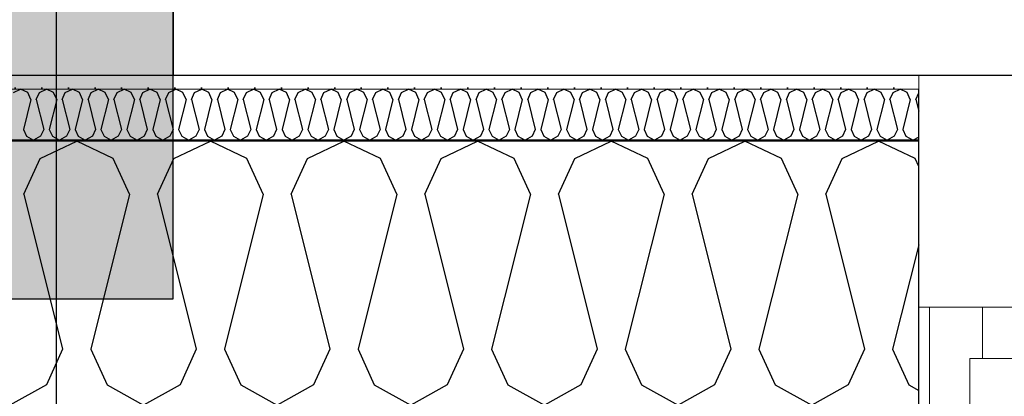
# Model space of a CAD drawing. Header units: millimetres. Extents: x -5000 to 341424, y -9235 to 550260.
# Tile 256 of 256: x 316967 to 317891, y 345146 to 345500. Entities that reach past the tile are written whole.
import ezdxf
from ezdxf.enums import TextEntityAlignment as Align

# ---------------------------------------------------------------- set-up
doc = ezdxf.new("R2010")
doc.units = ezdxf.units.MM
doc.header["$LTSCALE"] = 0.5
doc.header["$MEASUREMENT"] = 0
doc.linetypes.add('Akselinje', pattern=[1500, 1000, -200, 100, -200])
doc.linetypes.add('PLINE', pattern=[0])
for name, color, linetype in [('232- Ikke-bærende yttervegger (Skravur)(Nye konstruksjoner)', 7, 'Continuous'), ('232- Ikke-bærende yttervegger(Nye konstruksjoner)', 7, 'Continuous'), ('244- Vinduer_ dører_ foldevegger(Nye konstruksjoner)', 7, 'Continuous'), ('257- Systemhimlinger (Skravur)(Nye konstruksjoner)', 7, 'Continuous'), ('257- Systemhimlinger(Nye konstruksjoner)', 7, 'Continuous'), ('82-- Modullinjer(Nye konstruksjoner)', 7, 'Continuous'), ('842-M___1_50 Målsetting bygning', 7, 'Continuous'), ('862- M___Nettoareal(Nye konstruksjoner)', 7, 'Continuous'), ('862- M___Nettoareal(Polylinje)(Nye konstruksjoner)', 7, 'Continuous'), ('862- M___Nettoareal(Tekst)(Nye konstruksjoner)', 7, 'Continuous')]:
    doc.layers.add(name, color=color, linetype=linetype)
doc.layers.add('234- Vinduer_ dører_ porter(Nye konstruksjoner)', color=7, linetype='Continuous', lineweight=0)
doc.layers.add('236- Innvendig kledning og overflate(Nye konstruksjoner)', color=7, linetype='Continuous', lineweight=0)
doc.styles.add('GENERATED_STYLE_1', font='txt')
doc.styles.add('GENERATED_STYLE_3', font='arial.ttf')
doc.styles.add('GENERATED_STYLE_5', font='arial.ttf')
doc.dimstyles.new('GENERATED_STYLE__2', dxfattribs={"dimtxt": 100, "dimasz": 95, "dimexe": 0.18, "dimexo": 0.0625, "dimgap": 0, "dimtad": 1, "dimtih": 1, "dimtoh": 1, "dimdec": 0, "dimzin": 0, "dimdsep": 46, "dimtxsty": 'GENERATED_STYLE_3', "dimblk": 'ARROWHEAD_6', "dimblk1": 'ARROWHEAD_6', "dimblk2": 'ARROWHEAD_6', "dimcen": 0.09, "dimse1": 1, "dimse2": 1, "dimclrd": 256, "dimclre": 256, "dimclrt": 256, "dimadec": 1, "dimazin": 0, "dimtfac": 1, "dimtdec": 4, "dimtmove": 0, "dimatfit": 3, "dimfxl": 1, "dimtolj": 1, "dimtzin": 0, "dimarcsym": 0})
doc.dimstyles.new('GENERATED_STYLE__3', dxfattribs={"dimtxt": 100, "dimasz": 95, "dimexe": 0.18, "dimexo": 0.0625, "dimgap": 0, "dimtad": 1, "dimdec": 0, "dimzin": 0, "dimdsep": 46, "dimtxsty": 'GENERATED_STYLE_3', "dimblk": 'ARROWHEAD_6', "dimblk1": 'ARROWHEAD_6', "dimblk2": 'ARROWHEAD_6', "dimcen": 0.09, "dimse1": 1, "dimse2": 1, "dimclrd": 256, "dimclre": 256, "dimclrt": 256, "dimadec": 1, "dimazin": 0, "dimtfac": 1, "dimtdec": 4, "dimtmove": 2, "dimatfit": 3, "dimfxl": 1, "dimtolj": 1, "dimtzin": 0, "dimarcsym": 0})
doc.dimstyles.new('GENERATED_STYLE__4', dxfattribs={"dimtxt": 100, "dimasz": 95, "dimexe": 0.18, "dimexo": 0.0625, "dimgap": 0, "dimtad": 1, "dimdec": 0, "dimzin": 0, "dimdsep": 46, "dimtxsty": 'GENERATED_STYLE_3', "dimblk": 'ARROWHEAD_6', "dimblk1": 'ARROWHEAD_6', "dimblk2": 'ARROWHEAD_6', "dimcen": 0.09, "dimse1": 1, "dimse2": 1, "dimclrd": 256, "dimclre": 256, "dimclrt": 256, "dimadec": 1, "dimazin": 0, "dimtfac": 1, "dimtdec": 4, "dimtmove": 0, "dimatfit": 3, "dimfxl": 1, "dimtolj": 1, "dimtzin": 0, "dimarcsym": 0})
doc.dimstyles.new('GENERATED_STYLE__7', dxfattribs={"dimtxt": 100, "dimasz": 47.5, "dimexe": 0.18, "dimexo": 0.0625, "dimgap": 0, "dimtad": 1, "dimdec": 0, "dimzin": 0, "dimdsep": 46, "dimtxsty": 'GENERATED_STYLE_3', "dimblk": 'ARROWHEAD_6', "dimblk1": 'ARROWHEAD_6', "dimblk2": 'ARROWHEAD_6', "dimcen": 0.09, "dimse1": 1, "dimse2": 1, "dimclrd": 256, "dimclre": 256, "dimclrt": 256, "dimadec": 1, "dimazin": 0, "dimtfac": 1, "dimtdec": 4, "dimtmove": 0, "dimatfit": 3, "dimfxl": 1, "dimtolj": 1, "dimtzin": 0, "dimarcsym": 0})
doc.dimstyles.new('GENERATED_STYLE__8', dxfattribs={"dimtxt": 100, "dimasz": 47.5, "dimexe": 0.18, "dimexo": 0.0625, "dimgap": 0, "dimtad": 1, "dimdec": 0, "dimzin": 0, "dimdsep": 46, "dimtxsty": 'GENERATED_STYLE_3', "dimblk": 'ARROWHEAD_6', "dimblk1": 'ARROWHEAD_6', "dimblk2": 'ARROWHEAD_6', "dimcen": 0.09, "dimse1": 1, "dimse2": 1, "dimclrd": 256, "dimclre": 256, "dimclrt": 256, "dimadec": 1, "dimazin": 0, "dimtfac": 1, "dimtdec": 4, "dimtmove": 2, "dimatfit": 3, "dimfxl": 1, "dimtolj": 1, "dimtzin": 0, "dimarcsym": 0})

# ---------------------------------------------------------------- blocks, each defined once
blk = doc.blocks.new('Fellesrom Bygg A__6', base_point=(315918.65, 340263.57))
at = {"layer": '862- M___Nettoareal(Polylinje)(Nye konstruksjoner)', "linetype": 'PLINE', "flags": 128}
blk.add_lwpolyline([(308760.9, 343747.84), (314360.91, 343747.84), (314360.9, 345447.84), (320651.08, 345447.84), (322731.94, 342583.79), (328296.39, 346626.6), (331088.37, 342783.77), (332481.53, 343795.96), (325033.05, 354047.84), (312360.9, 354047.84), (312360.9, 352047.84), (308760.9, 352047.84)], close=True, dxfattribs=at)
at = {"layer": '862- M___Nettoareal(Tekst)(Nye konstruksjoner)', "style": 'GENERATED_STYLE_1'}
for tag, p in [('DUMMY_861', (316456.16, 340451.8)), ('ROOM_NAME', (315381.14, 340406.05)), ('DUMMY_862', (315381.14, 340263.57))]:
    blk.add_attdef(tag, text='', height=100, dxfattribs=at).set_placement(p, align=Align.TOP_LEFT)
blk = doc.blocks.new('FELLESROM__24', base_point=(321620.73, 349289.01))
at = {"layer": '862- M___Nettoareal(Polylinje)(Nye konstruksjoner)', "linetype": 'PLINE', "flags": 128}
blk.add_lwpolyline([(320260.77, 350223.84), (317110.77, 350223.84), (317110.77, 345447.84), (320651.16, 345447.84), (322731.99, 342583.83), (326185.68, 345093.08), (324613.95, 347256.4), (325509.53, 347907.07), (323390.37, 350823.84), (320384.77, 350823.84), (320384.77, 349623.84), (320260.77, 349623.84)], close=True, dxfattribs=at)
at = {"layer": '862- M___Nettoareal(Tekst)(Nye konstruksjoner)', "style": 'GENERATED_STYLE_1'}
for tag, p in [('DUMMY_861', (321990.08, 349477.24)), ('ROOM_NAME', (321251.38, 349427.43)), ('DUMMY_862', (321251.38, 349289.01))]:
    blk.add_attdef(tag, text='', height=100, dxfattribs=at).set_placement(p, align=Align.TOP_LEFT)
blk = doc.blocks.new('*X454')
at = {"layer": '232- Ikke-bærende yttervegger (Skravur)(Nye konstruksjoner)', "linetype": 'PLINE'}
for p, q in [((316961.1, 345431.71), (316967.73, 345434.84)), ((316974.36, 345431.71), (316967.73, 345434.84)), ((316985.38, 345431.71), (316992.01, 345434.84)), ((316998.64, 345431.71), (316992.01, 345434.84)), ((317009.66, 345431.71), (317016.29, 345434.84)), ((317022.92, 345431.71), (317016.29, 345434.84)), ((317033.94, 345431.71), (317040.57, 345434.84)), ((317047.21, 345431.71), (317040.57, 345434.84)), ((317058.22, 345431.71), (317064.86, 345434.84)), ((317071.49, 345431.71), (317064.86, 345434.84)), ((317082.51, 345431.71), (317089.14, 345434.84)), ((317095.77, 345431.71), (317089.14, 345434.84)), ((317106.79, 345431.71), (317113.42, 345434.84)), ((317120.05, 345431.71), (317113.42, 345434.84)), ((317131.07, 345431.71), (317137.7, 345434.84)), ((317144.33, 345431.71), (317137.7, 345434.84)), ((317155.35, 345431.71), (317161.98, 345434.84)), ((317168.61, 345431.71), (317161.98, 345434.84)), ((317179.63, 345431.71), (317186.26, 345434.84)), ((317192.89, 345431.71), (317186.26, 345434.84)), ((317203.91, 345431.71), (317210.54, 345434.84)), ((317217.17, 345431.71), (317210.54, 345434.84)), ((317228.19, 345431.71), (317234.82, 345434.84)), ((317241.46, 345431.71), (317234.82, 345434.84)), ((317252.47, 345431.71), (317259.11, 345434.84)), ((317265.74, 345431.71), (317259.11, 345434.84)), ((317276.76, 345431.71), (317283.39, 345434.84)), ((317290.02, 345431.71), (317283.39, 345434.84)), ((317301.04, 345431.71), (317307.67, 345434.84)), ((317314.3, 345431.71), (317307.67, 345434.84)), ((317325.32, 345431.71), (317331.95, 345434.84)), ((317338.58, 345431.71), (317331.95, 345434.84)), ((317349.6, 345431.71), (317356.23, 345434.84)), ((317362.86, 345431.71), (317356.23, 345434.84)), ((317373.88, 345431.71), (317380.51, 345434.84)), ((317387.14, 345431.71), (317380.51, 345434.84)), ((317398.16, 345431.71), (317404.79, 345434.84)), ((317411.42, 345431.71), (317404.79, 345434.84)), ((317422.44, 345431.71), (317429.07, 345434.84)), ((317435.71, 345431.71), (317429.07, 345434.84)), ((317446.72, 345431.71), (317453.36, 345434.84)), ((317459.99, 345431.71), (317453.36, 345434.84)), ((317471.01, 345431.71), (317477.64, 345434.84)), ((317484.27, 345431.71), (317477.64, 345434.84)), ((317495.29, 345431.71), (317501.92, 345434.84)), ((317508.55, 345431.71), (317501.92, 345434.84)), ((317519.57, 345431.71), (317526.2, 345434.84)), ((317532.83, 345431.71), (317526.2, 345434.84)), ((317543.85, 345431.71), (317550.48, 345434.84)), ((317557.11, 345431.71), (317550.48, 345434.84)), ((317568.13, 345431.71), (317574.76, 345434.84)), ((317581.39, 345431.71), (317574.76, 345434.84)), ((317592.41, 345431.71), (317599.04, 345434.84)), ((317605.67, 345431.71), (317599.04, 345434.84)), ((317616.69, 345431.71), (317623.32, 345434.84)), ((317629.96, 345431.71), (317623.32, 345434.84)), ((317640.98, 345431.71), (317647.61, 345434.84)), ((317654.24, 345431.71), (317647.61, 345434.84)), ((317665.26, 345431.71), (317671.89, 345434.84)), ((317678.52, 345431.71), (317671.89, 345434.84)), ((317689.54, 345431.71), (317696.17, 345434.84)), ((317702.8, 345431.71), (317696.17, 345434.84)), ((317713.82, 345431.71), (317720.45, 345434.84)), ((317727.08, 345431.71), (317720.45, 345434.84)), ((317738.1, 345431.71), (317744.73, 345434.84)), ((317751.36, 345431.71), (317744.73, 345434.84)), ((317762.38, 345431.71), (317769.01, 345434.84)), ((317775.64, 345431.71), (317769.01, 345434.84)), ((317786.66, 345431.71), (317793.29, 345434.84)), ((317799.92, 345431.71), (317793.29, 345434.84)), ((316977.32, 345425.2), (316970.28, 345397.05)), ((316977.32, 345425.2), (316974.36, 345431.71)), ((316982.42, 345425.2), (316985.38, 345431.71)), ((316982.42, 345425.2), (316989.46, 345397.05)), ((317001.6, 345425.2), (316994.56, 345397.05)), ((317001.6, 345425.2), (316998.64, 345431.71)), ((317006.7, 345425.2), (317009.66, 345431.71)), ((317006.7, 345425.2), (317013.74, 345397.05)), ((317025.88, 345425.2), (317018.84, 345397.05)), ((317025.88, 345425.2), (317022.92, 345431.71)), ((317030.98, 345425.2), (317033.94, 345431.71)), ((317030.98, 345425.2), (317038.02, 345397.05)), ((317050.16, 345425.2), (317043.12, 345397.05)), ((317050.16, 345425.2), (317047.21, 345431.71)), ((317055.27, 345425.2), (317058.22, 345431.71)), ((317055.27, 345425.2), (317062.3, 345397.05)), ((317074.45, 345425.2), (317067.41, 345397.05)), ((317074.45, 345425.2), (317071.49, 345431.71)), ((317079.55, 345425.2), (317082.51, 345431.71)), ((317079.55, 345425.2), (317086.59, 345397.05)), ((317098.73, 345425.2), (317091.69, 345397.05)), ((317098.73, 345425.2), (317095.77, 345431.71)), ((317103.83, 345425.2), (317106.79, 345431.71)), ((317103.83, 345425.2), (317110.87, 345397.05)), ((317123.01, 345425.2), (317115.97, 345397.05)), ((317123.01, 345425.2), (317120.05, 345431.71)), ((317128.11, 345425.2), (317131.07, 345431.71)), ((317128.11, 345425.2), (317135.15, 345397.05)), ((317147.29, 345425.2), (317140.25, 345397.05)), ((317147.29, 345425.2), (317144.33, 345431.71)), ((317152.39, 345425.2), (317155.35, 345431.71)), ((317152.39, 345425.2), (317159.43, 345397.05)), ((317171.57, 345425.2), (317164.53, 345397.05)), ((317171.57, 345425.2), (317168.61, 345431.71)), ((317176.67, 345425.2), (317179.63, 345431.71)), ((317176.67, 345425.2), (317183.71, 345397.05)), ((317195.85, 345425.2), (317188.81, 345397.05)), ((317195.85, 345425.2), (317192.89, 345431.71)), ((317200.95, 345425.2), (317203.91, 345431.71)), ((317200.95, 345425.2), (317207.99, 345397.05)), ((317220.13, 345425.2), (317213.09, 345397.05)), ((317220.13, 345425.2), (317217.17, 345431.71)), ((317225.23, 345425.2), (317228.19, 345431.71)), ((317225.23, 345425.2), (317232.27, 345397.05)), ((317244.41, 345425.2), (317237.38, 345397.05)), ((317244.41, 345425.2), (317241.46, 345431.71)), ((317249.52, 345425.2), (317252.47, 345431.71)), ((317249.52, 345425.2), (317256.56, 345397.05)), ((317268.7, 345425.2), (317261.66, 345397.05)), ((317268.7, 345425.2), (317265.74, 345431.71)), ((317273.8, 345425.2), (317276.76, 345431.71)), ((317273.8, 345425.2), (317280.84, 345397.05)), ((317292.98, 345425.2), (317285.94, 345397.05)), ((317292.98, 345425.2), (317290.02, 345431.71)), ((317298.08, 345425.2), (317301.04, 345431.71)), ((317298.08, 345425.2), (317305.12, 345397.05)), ((317317.26, 345425.2), (317310.22, 345397.05)), ((317317.26, 345425.2), (317314.3, 345431.71)), ((317322.36, 345425.2), (317325.32, 345431.71)), ((317322.36, 345425.2), (317329.4, 345397.05)), ((317341.54, 345425.2), (317334.5, 345397.05)), ((317341.54, 345425.2), (317338.58, 345431.71)), ((317346.64, 345425.2), (317349.6, 345431.71)), ((317346.64, 345425.2), (317353.68, 345397.05)), ((317365.82, 345425.2), (317358.78, 345397.05)), ((317365.82, 345425.2), (317362.86, 345431.71)), ((317370.92, 345425.2), (317373.88, 345431.71)), ((317370.92, 345425.2), (317377.96, 345397.05)), ((317390.1, 345425.2), (317383.06, 345397.05)), ((317390.1, 345425.2), (317387.14, 345431.71)), ((317395.2, 345425.2), (317398.16, 345431.71)), ((317395.2, 345425.2), (317402.24, 345397.05)), ((317414.38, 345425.2), (317407.34, 345397.05)), ((317414.38, 345425.2), (317411.42, 345431.71)), ((317419.48, 345425.2), (317422.44, 345431.71)), ((317419.48, 345425.2), (317426.52, 345397.05)), ((317438.66, 345425.2), (317431.63, 345397.05)), ((317438.66, 345425.2), (317435.71, 345431.71)), ((317443.77, 345425.2), (317446.72, 345431.71)), ((317443.77, 345425.2), (317450.81, 345397.05)), ((317462.95, 345425.2), (317455.91, 345397.05)), ((317462.95, 345425.2), (317459.99, 345431.71)), ((317468.05, 345425.2), (317471.01, 345431.71)), ((317468.05, 345425.2), (317475.09, 345397.05)), ((317487.23, 345425.2), (317480.19, 345397.05)), ((317487.23, 345425.2), (317484.27, 345431.71)), ((317492.33, 345425.2), (317495.29, 345431.71)), ((317492.33, 345425.2), (317499.37, 345397.05)), ((317511.51, 345425.2), (317504.47, 345397.05)), ((317511.51, 345425.2), (317508.55, 345431.71)), ((317516.61, 345425.2), (317519.57, 345431.71)), ((317516.61, 345425.2), (317523.65, 345397.05)), ((317535.79, 345425.2), (317528.75, 345397.05)), ((317535.79, 345425.2), (317532.83, 345431.71)), ((317540.89, 345425.2), (317543.85, 345431.71)), ((317540.89, 345425.2), (317547.93, 345397.05)), ((317560.07, 345425.2), (317553.03, 345397.05)), ((317560.07, 345425.2), (317557.11, 345431.71)), ((317565.17, 345425.2), (317568.13, 345431.71)), ((317565.17, 345425.2), (317572.21, 345397.05)), ((317584.35, 345425.2), (317577.31, 345397.05)), ((317584.35, 345425.2), (317581.39, 345431.71)), ((317589.45, 345425.2), (317592.41, 345431.71)), ((317589.45, 345425.2), (317596.49, 345397.05)), ((317608.63, 345425.2), (317601.59, 345397.05)), ((317608.63, 345425.2), (317605.67, 345431.71)), ((317613.73, 345425.2), (317616.69, 345431.71)), ((317613.73, 345425.2), (317620.77, 345397.05)), ((317632.91, 345425.2), (317625.88, 345397.05)), ((317632.91, 345425.2), (317629.96, 345431.71)), ((317638.02, 345425.2), (317640.98, 345431.71)), ((317638.02, 345425.2), (317645.06, 345397.05)), ((317657.2, 345425.2), (317650.16, 345397.05)), ((317657.2, 345425.2), (317654.24, 345431.71)), ((317662.3, 345425.2), (317665.26, 345431.71)), ((317662.3, 345425.2), (317669.34, 345397.05)), ((317681.48, 345425.2), (317674.44, 345397.05)), ((317681.48, 345425.2), (317678.52, 345431.71)), ((317686.58, 345425.2), (317689.54, 345431.71)), ((317686.58, 345425.2), (317693.62, 345397.05)), ((317705.76, 345425.2), (317698.72, 345397.05)), ((317705.76, 345425.2), (317702.8, 345431.71)), ((317710.86, 345425.2), (317713.82, 345431.71)), ((317710.86, 345425.2), (317717.9, 345397.05)), ((317730.04, 345425.2), (317723, 345397.05)), ((317730.04, 345425.2), (317727.08, 345431.71)), ((317735.14, 345425.2), (317738.1, 345431.71)), ((317735.14, 345425.2), (317742.18, 345397.05)), ((317754.32, 345425.2), (317747.28, 345397.05)), ((317754.32, 345425.2), (317751.36, 345431.71)), ((317759.42, 345425.2), (317762.38, 345431.71)), ((317759.42, 345425.2), (317766.46, 345397.05)), ((317778.6, 345425.2), (317771.56, 345397.05)), ((317778.6, 345425.2), (317775.64, 345431.71)), ((317783.7, 345425.2), (317786.66, 345431.71)), ((317783.7, 345425.2), (317790.74, 345397.05)), ((317802.88, 345425.2), (317795.84, 345397.05)), ((317802.88, 345425.2), (317799.92, 345431.71)), ((317807.99, 345425.2), (317810.77, 345431.31)), ((317807.99, 345425.2), (317810.77, 345414.08)), ((316970.28, 345397.05), (316973.24, 345390.54)), ((316973.24, 345390.54), (316979.87, 345386.84)), ((316986.5, 345390.54), (316979.87, 345386.84)), ((316989.46, 345397.05), (316986.5, 345390.54)), ((316994.56, 345397.05), (316997.52, 345390.54)), ((316997.52, 345390.54), (317004.15, 345386.84)), ((317010.78, 345390.54), (317004.15, 345386.84)), ((317013.74, 345397.05), (317010.78, 345390.54)), ((317018.84, 345397.05), (317021.8, 345390.54)), ((317021.8, 345390.54), (317028.43, 345386.84)), ((317035.06, 345390.54), (317028.43, 345386.84)), ((317038.02, 345397.05), (317035.06, 345390.54)), ((317043.12, 345397.05), (317046.08, 345390.54)), ((317046.08, 345390.54), (317052.71, 345386.84)), ((317059.35, 345390.54), (317052.71, 345386.84)), ((317062.3, 345397.05), (317059.35, 345390.54)), ((317067.41, 345397.05), (317070.37, 345390.54)), ((317070.37, 345390.54), (317077, 345386.84)), ((317083.63, 345390.54), (317077, 345386.84)), ((317086.59, 345397.05), (317083.63, 345390.54)), ((317091.69, 345397.05), (317094.65, 345390.54)), ((317094.65, 345390.54), (317101.28, 345386.84)), ((317107.91, 345390.54), (317101.28, 345386.84)), ((317110.87, 345397.05), (317107.91, 345390.54)), ((317115.97, 345397.05), (317118.93, 345390.54)), ((317118.93, 345390.54), (317125.56, 345386.84)), ((317132.19, 345390.54), (317125.56, 345386.84)), ((317135.15, 345397.05), (317132.19, 345390.54)), ((317140.25, 345397.05), (317143.21, 345390.54)), ((317143.21, 345390.54), (317149.84, 345386.84)), ((317156.47, 345390.54), (317149.84, 345386.84)), ((317159.43, 345397.05), (317156.47, 345390.54)), ((317164.53, 345397.05), (317167.49, 345390.54)), ((317167.49, 345390.54), (317174.12, 345386.84)), ((317180.75, 345390.54), (317174.12, 345386.84)), ((317183.71, 345397.05), (317180.75, 345390.54)), ((317188.81, 345397.05), (317191.77, 345390.54)), ((317191.77, 345390.54), (317198.4, 345386.84)), ((317205.03, 345390.54), (317198.4, 345386.84)), ((317207.99, 345397.05), (317205.03, 345390.54)), ((317213.09, 345397.05), (317216.05, 345390.54)), ((317216.05, 345390.54), (317222.68, 345386.84)), ((317229.31, 345390.54), (317222.68, 345386.84)), ((317232.27, 345397.05), (317229.31, 345390.54)), ((317237.38, 345397.05), (317240.33, 345390.54)), ((317240.33, 345390.54), (317246.97, 345386.84)), ((317253.6, 345390.54), (317246.97, 345386.84)), ((317256.56, 345397.05), (317253.6, 345390.54)), ((317261.66, 345397.05), (317264.62, 345390.54)), ((317264.62, 345390.54), (317271.25, 345386.84)), ((317277.88, 345390.54), (317271.25, 345386.84)), ((317280.84, 345397.05), (317277.88, 345390.54)), ((317285.94, 345397.05), (317288.9, 345390.54)), ((317288.9, 345390.54), (317295.53, 345386.84)), ((317302.16, 345390.54), (317295.53, 345386.84)), ((317305.12, 345397.05), (317302.16, 345390.54)), ((317310.22, 345397.05), (317313.18, 345390.54)), ((317313.18, 345390.54), (317319.81, 345386.84)), ((317326.44, 345390.54), (317319.81, 345386.84)), ((317329.4, 345397.05), (317326.44, 345390.54)), ((317334.5, 345397.05), (317337.46, 345390.54)), ((317337.46, 345390.54), (317344.09, 345386.84)), ((317350.72, 345390.54), (317344.09, 345386.84)), ((317353.68, 345397.05), (317350.72, 345390.54)), ((317358.78, 345397.05), (317361.74, 345390.54)), ((317361.74, 345390.54), (317368.37, 345386.84)), ((317375, 345390.54), (317368.37, 345386.84)), ((317377.96, 345397.05), (317375, 345390.54)), ((317383.06, 345397.05), (317386.02, 345390.54)), ((317386.02, 345390.54), (317392.65, 345386.84)), ((317399.28, 345390.54), (317392.65, 345386.84)), ((317402.24, 345397.05), (317399.28, 345390.54)), ((317407.34, 345397.05), (317410.3, 345390.54)), ((317410.3, 345390.54), (317416.93, 345386.84)), ((317423.56, 345390.54), (317416.93, 345386.84)), ((317426.52, 345397.05), (317423.56, 345390.54)), ((317431.63, 345397.05), (317434.58, 345390.54)), ((317434.58, 345390.54), (317441.22, 345386.84)), ((317447.85, 345390.54), (317441.22, 345386.84)), ((317450.81, 345397.05), (317447.85, 345390.54)), ((317455.91, 345397.05), (317458.87, 345390.54)), ((317458.87, 345390.54), (317465.5, 345386.84)), ((317472.13, 345390.54), (317465.5, 345386.84)), ((317475.09, 345397.05), (317472.13, 345390.54)), ((317480.19, 345397.05), (317483.15, 345390.54)), ((317483.15, 345390.54), (317489.78, 345386.84)), ((317496.41, 345390.54), (317489.78, 345386.84)), ((317499.37, 345397.05), (317496.41, 345390.54)), ((317504.47, 345397.05), (317507.43, 345390.54)), ((317507.43, 345390.54), (317514.06, 345386.84)), ((317520.69, 345390.54), (317514.06, 345386.84)), ((317523.65, 345397.05), (317520.69, 345390.54)), ((317528.75, 345397.05), (317531.71, 345390.54)), ((317531.71, 345390.54), (317538.34, 345386.84)), ((317544.97, 345390.54), (317538.34, 345386.84)), ((317547.93, 345397.05), (317544.97, 345390.54)), ((317553.03, 345397.05), (317555.99, 345390.54)), ((317555.99, 345390.54), (317562.62, 345386.84)), ((317569.25, 345390.54), (317562.62, 345386.84)), ((317572.21, 345397.05), (317569.25, 345390.54)), ((317577.31, 345397.05), (317580.27, 345390.54)), ((317580.27, 345390.54), (317586.9, 345386.84)), ((317593.53, 345390.54), (317586.9, 345386.84)), ((317596.49, 345397.05), (317593.53, 345390.54)), ((317601.59, 345397.05), (317604.55, 345390.54)), ((317604.55, 345390.54), (317611.18, 345386.84)), ((317617.82, 345390.54), (317611.18, 345386.84)), ((317620.77, 345397.05), (317617.82, 345390.54)), ((317625.88, 345397.05), (317628.83, 345390.54)), ((317628.83, 345390.54), (317635.47, 345386.84)), ((317642.1, 345390.54), (317635.47, 345386.84)), ((317645.06, 345397.05), (317642.1, 345390.54)), ((317650.16, 345397.05), (317653.12, 345390.54)), ((317653.12, 345390.54), (317659.75, 345386.84)), ((317666.38, 345390.54), (317659.75, 345386.84)), ((317669.34, 345397.05), (317666.38, 345390.54)), ((317674.44, 345397.05), (317677.4, 345390.54)), ((317677.4, 345390.54), (317684.03, 345386.84)), ((317690.66, 345390.54), (317684.03, 345386.84)), ((317693.62, 345397.05), (317690.66, 345390.54)), ((317698.72, 345397.05), (317701.68, 345390.54)), ((317701.68, 345390.54), (317708.31, 345386.84)), ((317714.94, 345390.54), (317708.31, 345386.84)), ((317717.9, 345397.05), (317714.94, 345390.54)), ((317723, 345397.05), (317725.96, 345390.54)), ((317725.96, 345390.54), (317732.59, 345386.84)), ((317739.22, 345390.54), (317732.59, 345386.84)), ((317742.18, 345397.05), (317739.22, 345390.54)), ((317747.28, 345397.05), (317750.24, 345390.54)), ((317750.24, 345390.54), (317756.87, 345386.84)), ((317763.5, 345390.54), (317756.87, 345386.84)), ((317766.46, 345397.05), (317763.5, 345390.54)), ((317771.56, 345397.05), (317774.52, 345390.54)), ((317774.52, 345390.54), (317781.15, 345386.84)), ((317787.78, 345390.54), (317781.15, 345386.84)), ((317790.74, 345397.05), (317787.78, 345390.54)), ((317795.84, 345397.05), (317798.8, 345390.54)), ((317798.8, 345390.54), (317805.43, 345386.84)), ((317810.77, 345389.82), (317805.43, 345386.84))]:
    blk.add_line(p, q, dxfattribs=at)
blk = doc.blocks.new('*X457')
at = {"layer": '232- Ikke-bærende yttervegger (Skravur)(Nye konstruksjoner)', "linetype": 'PLINE'}
for p, q in [((316986.08, 345369.63), (317020.34, 345385.84)), ((317054.6, 345369.63), (317020.34, 345385.84)), ((317111.53, 345369.63), (317145.79, 345385.84)), ((317180.05, 345369.63), (317145.79, 345385.84)), ((317236.99, 345369.63), (317271.25, 345385.84)), ((317305.51, 345369.63), (317271.25, 345385.84)), ((317362.44, 345369.63), (317396.7, 345385.84)), ((317430.96, 345369.63), (317396.7, 345385.84)), ((317487.89, 345369.63), (317522.15, 345385.84)), ((317556.41, 345369.63), (317522.15, 345385.84)), ((317613.35, 345369.63), (317647.61, 345385.84)), ((317681.87, 345369.63), (317647.61, 345385.84)), ((317738.8, 345369.63), (317773.06, 345385.84)), ((317807.32, 345369.63), (317773.06, 345385.84)), ((316970.79, 345336.04), (316986.08, 345369.63)), ((317069.89, 345336.04), (317054.6, 345369.63)), ((317096.25, 345336.04), (317111.53, 345369.63)), ((317195.34, 345336.04), (317180.05, 345369.63)), ((317221.7, 345336.04), (317236.99, 345369.63)), ((317320.79, 345336.04), (317305.51, 345369.63)), ((317347.15, 345336.04), (317362.44, 345369.63)), ((317446.25, 345336.04), (317430.96, 345369.63)), ((317472.6, 345336.04), (317487.89, 345369.63)), ((317571.7, 345336.04), (317556.41, 345369.63)), ((317598.06, 345336.04), (317613.35, 345369.63)), ((317697.15, 345336.04), (317681.87, 345369.63)), ((317723.51, 345336.04), (317738.8, 345369.63)), ((317810.77, 345362.06), (317807.32, 345369.63)), ((316970.79, 345336.04), (317007.16, 345190.56)), ((317069.89, 345336.04), (317033.52, 345190.56)), ((317096.25, 345336.04), (317132.61, 345190.56)), ((317195.34, 345336.04), (317158.97, 345190.56)), ((317221.7, 345336.04), (317258.07, 345190.56)), ((317320.79, 345336.04), (317284.43, 345190.56)), ((317347.15, 345336.04), (317383.52, 345190.56)), ((317446.25, 345336.04), (317409.88, 345190.56)), ((317472.6, 345336.04), (317508.97, 345190.56)), ((317571.7, 345336.04), (317535.33, 345190.56)), ((317598.06, 345336.04), (317634.43, 345190.56)), ((317697.15, 345336.04), (317660.78, 345190.56)), ((317723.51, 345336.04), (317759.88, 345190.56)), ((317810.77, 345288.67), (317786.24, 345190.56)), ((317007.16, 345190.56), (316991.87, 345156.96)), ((317033.52, 345190.56), (317048.81, 345156.96)), ((317132.61, 345190.56), (317117.33, 345156.96)), ((317158.97, 345190.56), (317174.26, 345156.96)), ((317258.07, 345190.56), (317242.78, 345156.96)), ((317284.43, 345190.56), (317299.71, 345156.96)), ((317383.52, 345190.56), (317368.23, 345156.96)), ((317409.88, 345190.56), (317425.17, 345156.96)), ((317508.97, 345190.56), (317493.69, 345156.96)), ((317535.33, 345190.56), (317550.62, 345156.96)), ((317634.43, 345190.56), (317619.14, 345156.96)), ((317660.78, 345190.56), (317676.07, 345156.96)), ((317759.88, 345190.56), (317744.59, 345156.96)), ((317786.24, 345190.56), (317801.53, 345156.96)), ((316991.87, 345156.96), (316957.61, 345137.84)), ((317048.81, 345156.96), (317083.07, 345137.84)), ((317117.33, 345156.96), (317083.07, 345137.84)), ((317174.26, 345156.96), (317208.52, 345137.84)), ((317242.78, 345156.96), (317208.52, 345137.84)), ((317299.71, 345156.96), (317333.97, 345137.84)), ((317368.23, 345156.96), (317333.97, 345137.84)), ((317425.17, 345156.96), (317459.43, 345137.84)), ((317493.69, 345156.96), (317459.43, 345137.84)), ((317550.62, 345156.96), (317584.88, 345137.84)), ((317619.14, 345156.96), (317584.88, 345137.84)), ((317676.07, 345156.96), (317710.33, 345137.84)), ((317744.59, 345156.96), (317710.33, 345137.84)), ((317801.53, 345156.96), (317810.77, 345151.81))]:
    blk.add_line(p, q, dxfattribs=at)
blk = doc.blocks.new('Dør[23]')
at = {"layer": '234- Vinduer_ dører_ porter(Nye konstruksjoner)', "linetype": 'PLINE'}
for p, q in [((318920.77, 345447.84), (317810.77, 345447.84)), ((317820.77, 345229.84), (317810.77, 345229.84)), ((317810.77, 345137.84), (317810.77, 345229.84)), ((317820.77, 345229.84), (317820.77, 345137.84)), ((317870.77, 345229.84), (317820.77, 345229.84)), ((317870.77, 345229.84), (318860.77, 345229.84)), ((317870.77, 345181.84), (317870.77, 345229.84)), ((317858.77, 345137.84), (317858.77, 345181.84)), ((317858.77, 345181.84), (317870.77, 345181.84)), ((318860.77, 345181.84), (317870.77, 345181.84))]:
    blk.add_line(p, q, dxfattribs=at)
at = {"layer": '236- Innvendig kledning og overflate(Nye konstruksjoner)', "linetype": 'PLINE'}
for p, q in [((317810.77, 345434.84), (317810.77, 345447.84)), ((317810.77, 345385.84), (317810.77, 345386.84))]:
    blk.add_line(p, q, dxfattribs=at)
at = {"layer": '244- Vinduer_ dører_ foldevegger(Nye konstruksjoner)', "linetype": 'PLINE'}
for p, q in [((317810.77, 345386.84), (317810.77, 345434.84)), ((317810.77, 345229.84), (317810.77, 345385.84)), ((317810.77, 345137.84), (317810.77, 345229.84)), ((317810.77, 345137.84), (317810.77, 345229.84))]:
    blk.add_line(p, q, dxfattribs=at)
blk = doc.blocks.new('Standard grid marker[104]', base_point=(317000.91, 363787.13))
at = {"layer": '82-- Modullinjer(Nye konstruksjoner)', "linetype": 'Akselinje'}
blk.add_line((317000.91, 363587.13), (317000.91, 339987.13), dxfattribs=at)
at = {"layer": '82-- Modullinjer(Nye konstruksjoner)', "style": 'GENERATED_STYLE_5'}
for tag, p in [('AC_MarkerText_1_0', (317000.91, 363965.8)), ('AC_MarkerText_1_1', (317000.91, 339715.8))]:
    blk.add_attdef(tag, text='', height=100, rotation=360, dxfattribs=at).set_placement(p, align=Align.TOP_CENTER)
blk = doc.blocks.new('*D762')
at = {"layer": '842-M___1_50 Målsetting bygning', "linetype": 'PLINE'}
for p, q in [((313783.18, 345435.84), (313883.18, 345335.84)), ((313926.93, 345385.84), (313739.43, 345385.84)), ((313833.18, 345137.84), (313833.18, 345385.84)), ((313783.18, 345187.84), (313883.18, 345087.84)), ((313926.93, 345137.84), (313739.43, 345137.84)), ((313833.18, 345062.84), (313833.18, 345137.84))]:
    blk.add_line(p, q, dxfattribs=at)
at = {"layer": '842-M___1_50 Målsetting bygning', "insert": (313813.18, 345147.44), "char_height": 100, "attachment_point": 7, "rotation": 90, "style": 'GENERATED_STYLE_3'}
blk.add_mtext('\\A1;{\\pql;\\fArial|b0|i0|c0|p0;\\W1.000000;248}', dxfattribs=at)
blk = doc.blocks.new('ARROWHEAD_6')
at = {"linetype": 'Continuous'}
for p, q in [((-0.5, -0.5), (0.5, 0.5)), ((0, 0), (-1, 0))]:
    blk.add_line(p, q, dxfattribs=at)
blk = doc.blocks.new('*D763')
at = {"layer": '842-M___1_50 Målsetting bygning', "linetype": 'PLINE'}
for p, q in [((313783.18, 346341.84), (313883.18, 346241.84)), ((313926.93, 346291.84), (313739.43, 346291.84)), ((313833.18, 345385.84), (313833.18, 346291.84)), ((313783.18, 345435.84), (313883.18, 345335.84)), ((313926.93, 345385.84), (313739.43, 345385.84))]:
    blk.add_line(p, q, dxfattribs=at)
at = {"layer": '842-M___1_50 Målsetting bygning', "insert": (313813.18, 345724.43), "char_height": 100, "attachment_point": 7, "rotation": 90, "style": 'GENERATED_STYLE_3'}
blk.add_mtext('\\A1;{\\pql;\\fArial|b0|i0|c0|p0;\\W1.000000;906}', dxfattribs=at)
blk = doc.blocks.new('*D822')
at = {"layer": '842-M___1_50 Målsetting bygning', "linetype": 'PLINE'}
for p, q in [((314670.91, 344313.32), (314670.91, 344500.82)), ((316890.91, 344313.32), (316890.91, 344500.82)), ((314720.91, 344457.07), (314620.91, 344357.07)), ((316940.91, 344457.07), (316840.91, 344357.07)), ((314670.91, 344407.07), (316890.91, 344407.07))]:
    blk.add_line(p, q, dxfattribs=at)
at = {"layer": '842-M___1_50 Målsetting bygning', "char_height": 100, "attachment_point": 7, "style": 'GENERATED_STYLE_3'}
for s, insert in [('\\A1;{\\pql;\\fArial|b0|i0|c0|p0;\\W1.000000;2\xa0220}', (315609.31, 344427.07)), ('\\A1;{\\pql;\\fArial|b0|i0|c0|p0;\\W1.000000;220}', (316886.5, 344427.07))]:
    blk.add_mtext(s, dxfattribs=dict(at, insert=insert))
blk = doc.blocks.new('*D823')
at = {"layer": '842-M___1_50 Målsetting bygning', "linetype": 'PLINE'}
for p, q in [((316890.91, 344313.32), (316890.91, 344500.82)), ((317110.91, 344313.32), (317110.91, 344500.82)), ((316940.91, 344457.07), (316840.91, 344357.07)), ((317160.91, 344457.07), (317060.91, 344357.07)), ((316890.91, 344407.07), (317110.91, 344407.07))]:
    blk.add_line(p, q, dxfattribs=at)
blk = doc.blocks.new('*D824')
at = {"layer": '842-M___1_50 Målsetting bygning', "linetype": 'PLINE'}
for p, q in [((317110.91, 344313.32), (317110.91, 344500.82)), ((317810.77, 344313.32), (317810.77, 344500.82)), ((317160.91, 344457.07), (317060.91, 344357.07)), ((317860.77, 344457.07), (317760.77, 344357.07)), ((317110.91, 344407.07), (317810.77, 344407.07))]:
    blk.add_line(p, q, dxfattribs=at)
at = {"layer": '842-M___1_50 Målsetting bygning', "insert": (317346.43, 344427.07), "char_height": 100, "attachment_point": 7, "style": 'GENERATED_STYLE_3'}
blk.add_mtext('\\A1;{\\pql;\\fArial|b0|i0|c0|p0;\\W1.000000;700}', dxfattribs=at)
blk = doc.blocks.new('*D825')
at = {"layer": '842-M___1_50 Målsetting bygning', "linetype": 'PLINE'}
for p, q in [((317810.77, 344313.32), (317810.77, 344500.82)), ((318920.77, 344313.32), (318920.77, 344500.82)), ((317860.77, 344457.07), (317760.77, 344357.07)), ((318970.77, 344457.07), (318870.77, 344357.07)), ((317810.77, 344407.07), (318920.77, 344407.07))]:
    blk.add_line(p, q, dxfattribs=at)
at = {"layer": '842-M___1_50 Målsetting bygning', "char_height": 100, "attachment_point": 7, "style": 'GENERATED_STYLE_3'}
for s, insert in [('\\A1;{\\pql;\\fArial|b0|i0|c0|p0;\\W1.000000;1\xa0110}', (318199.26, 344427.07)), ('\\A1;{\\pql;\\fArial|b0|i0|c0|p0;\\W1.000000;2\xa0710}', (318194.17, 344287.07))]:
    blk.add_mtext(s, dxfattribs=dict(at, insert=insert))
blk = doc.blocks.new('*D982')
at = {"layer": '842-M___1_50 Målsetting bygning', "linetype": 'PLINE'}
for p, q in [((315070.89, 345435.84), (315170.89, 345335.84)), ((315214.64, 345385.84), (315027.14, 345385.84)), ((315120.89, 345137.84), (315120.89, 345385.84)), ((315070.89, 345187.84), (315170.89, 345087.84)), ((315214.64, 345137.84), (315027.14, 345137.84)), ((315120.89, 345062.84), (315120.89, 345137.84))]:
    blk.add_line(p, q, dxfattribs=at)
at = {"layer": '842-M___1_50 Målsetting bygning', "insert": (315100.89, 345147.44), "char_height": 100, "attachment_point": 7, "rotation": 90, "style": 'GENERATED_STYLE_3'}
blk.add_mtext('\\A1;{\\pql;\\fArial|b0|i0|c0|p0;\\W1.000000;248}', dxfattribs=at)
blk = doc.blocks.new('*D983')
at = {"layer": '842-M___1_50 Målsetting bygning', "linetype": 'PLINE'}
for p, q in [((315070.89, 348110.84), (315170.89, 348010.84)), ((315214.64, 348060.84), (315027.14, 348060.84)), ((315120.89, 345385.84), (315120.89, 348060.84)), ((315070.89, 345435.84), (315170.89, 345335.84)), ((315214.64, 345385.84), (315027.14, 345385.84))]:
    blk.add_line(p, q, dxfattribs=at)
at = {"layer": '842-M___1_50 Målsetting bygning', "char_height": 100, "attachment_point": 7, "rotation": 90, "style": 'GENERATED_STYLE_3'}
for s, insert in [('\\A1;{\\pql;\\fArial|b0|i0|c0|p0;\\W1.000000;98}', (315099.46, 347904.62)), ('\\A1;{\\pql;\\fArial|b0|i0|c0|p0;\\W1.000000;2\xa0675}', (315099.46, 346976.09))]:
    blk.add_mtext(s, dxfattribs=dict(at, insert=insert))
blk = doc.blocks.new('*D1029')
at = {"layer": '842-M___1_50 Målsetting bygning', "linetype": 'PLINE'}
for p, q in [((318074.72, 345435.84), (318174.72, 345335.84)), ((318218.47, 345385.84), (318030.97, 345385.84)), ((318124.72, 345137.84), (318124.72, 345385.84)), ((318074.72, 345187.84), (318174.72, 345087.84)), ((318218.47, 345137.84), (318030.97, 345137.84)), ((318124.72, 345062.84), (318124.72, 345137.84))]:
    blk.add_line(p, q, dxfattribs=at)
at = {"layer": '842-M___1_50 Målsetting bygning', "insert": (318104.72, 345147.44), "char_height": 100, "attachment_point": 7, "rotation": 90, "style": 'GENERATED_STYLE_3'}
blk.add_mtext('\\A1;{\\pql;\\fArial|b0|i0|c0|p0;\\W1.000000;248}', dxfattribs=at)
blk = doc.blocks.new('*D1030')
at = {"layer": '842-M___1_50 Målsetting bygning', "linetype": 'PLINE'}
for p, q in [((318174.72, 350186.84), (318074.72, 350286.84)), ((318218.47, 350236.84), (318030.97, 350236.84)), ((318124.72, 345385.84), (318124.72, 350236.84)), ((318074.72, 345435.84), (318174.72, 345335.84)), ((318218.47, 345385.84), (318030.97, 345385.84))]:
    blk.add_line(p, q, dxfattribs=at)
at = {"layer": '842-M___1_50 Målsetting bygning', "char_height": 100, "attachment_point": 7, "rotation": 90, "style": 'GENERATED_STYLE_3'}
for s, insert in [('\\A1;{\\pql;\\fArial|b0|i0|c0|p0;\\W1.000000;98}', (318104.72, 350209.57)), ('\\A1;{\\pql;\\fArial|b0|i0|c0|p0;\\W1.000000;4\xa0851}', (318104.72, 347639.75))]:
    blk.add_mtext(s, dxfattribs=dict(at, insert=insert))
blk = doc.blocks.new('*D1154')
at = {"layer": '257- Systemhimlinger(Nye konstruksjoner)', "linetype": 'PLINE'}
for p, q in [((320852.42, 345810.84), (320902.42, 345760.84)), ((320924.3, 345785.84), (320830.55, 345785.84)), ((320877.42, 345447.51), (320877.42, 345785.84)), ((320852.42, 345472.51), (320902.42, 345422.51)), ((320924.3, 345447.51), (320830.55, 345447.51)), ((320877.42, 345410.01), (320877.42, 345447.51))]:
    blk.add_line(p, q, dxfattribs=at)
at = {"layer": '257- Systemhimlinger(Nye konstruksjoner)', "insert": (320857.42, 345215.69), "char_height": 100, "attachment_point": 7, "rotation": 90, "style": 'GENERATED_STYLE_3'}
blk.add_mtext('\\A1;{\\pql;\\fArial|b0|i0|c0|p0;\\W1.000000;338}', dxfattribs=at)
blk = doc.blocks.new('*D1159')
at = {"layer": '257- Systemhimlinger(Nye konstruksjoner)', "linetype": 'PLINE'}
for p, q in [((317110.86, 345511.09), (317110.98, 345604.84)), ((317526.99, 345510.54), (317527.11, 345604.29)), ((317135.95, 345582.93), (317085.89, 345533)), ((317552.08, 345582.38), (317502.02, 345532.45)), ((317073.42, 345558.01), (317110.92, 345557.96)), ((317110.92, 345557.96), (317527.05, 345557.41)), ((317527.05, 345557.41), (318127.05, 345556.62))]:
    blk.add_line(p, q, dxfattribs=at)
at = {"layer": '257- Systemhimlinger(Nye konstruksjoner)', "insert": (317204.6, 345577.84), "char_height": 100, "attachment_point": 7, "rotation": 359.92392, "style": 'GENERATED_STYLE_3'}
blk.add_mtext('\\A1;{\\pql;\\fArial|b0|i0|c0|p0;\\W1.000000;416}', dxfattribs=at)

msp = doc.modelspace()

# ---------------------------------------------------------------- hatches: boundary and pattern name
at = {"layer": '232- Ikke-bærende yttervegger (Skravur)(Nye konstruksjoner)', "linetype": 'Continuous'}
h = msp.add_hatch(dxfattribs=at)
h.set_pattern_fill('Betong_strukturell', color=256, style=0, pattern_type=2)
h.set_pattern_definition([(270, (0, 0), (311.76916, 0), [30, -150.00001]), (270, (155.9, -90), (311.76916, 0), [30, -150.00001]), (330, (0, 0), (155.88458, 270.00001), [30, -150.00001]), (330, (-3e-14, -180), (155.88458, 270.00001), [30, -150.00001]), (30, (-6e-15, -30), (-155.88458, 270.00001), [30, -150.00001]), (30, (-4e-14, -210), (-155.88458, 270.00001), [30, -150.00001]), (270, (30, -6e-15), (60.0000024, 0), [0, -60.000002, 0, -90.000004]), (315, (30, -30), (42.4264086, 42.4264086), [0, -45.000002, 0, -75.000003])])
h.paths.add_polyline_path([(316890.9, 345237.84), (317110.9, 345237.84), (317110.9, 352589.86), (316890.9, 352589.86)])
h = msp.add_hatch(dxfattribs=at)
h.set_pattern_fill('Prikker_tett', color=256, style=0, pattern_type=2)
h.set_pattern_definition([(0, (0, 0), (0, 43.30127), [0, -25]), (0, (12.5, 21.65), (0, 43.30127), [0, -25])])
h.paths.add_polyline_path([(316890.9, 345434.84), (317810.77, 345434.84), (317810.77, 345447.84), (316890.9, 345447.84)])
msp.add_hatch(color=256, dxfattribs=at).paths.add_polyline_path([(314422.91, 345386.84), (314422.91, 345385.84), (317810.77, 345385.84), (317810.77, 345386.84)])

# ---------------------------------------------------------------- linework, layer by layer
at = {"layer": '232- Ikke-bærende yttervegger(Nye konstruksjoner)', "linetype": 'PLINE'}
for p, q in [((317810.77, 345386.84), (317810.77, 345434.84)), ((317810.77, 345386.84), (314422.91, 345386.84)), ((317810.77, 345385.84), (314670.91, 345385.84)), ((317810.77, 345229.84), (317810.77, 345385.84)), ((317810.77, 345137.84), (317810.77, 345229.84))]:
    msp.add_line(p, q, dxfattribs=at)
at = {"layer": '232- Ikke-bærende yttervegger(Nye konstruksjoner)', "linetype": 'PLINE', "flags": 128}
for points in [[(317110.9, 345237.84), (317110.9, 352589.86)], [(316890.9, 345237.84), (317110.9, 345237.84)]]:
    msp.add_lwpolyline(points, dxfattribs=at)
at = {"layer": '236- Innvendig kledning og overflate(Nye konstruksjoner)', "linetype": 'PLINE'}
for p, q in [((317810.77, 345434.84), (317810.77, 345447.84)), ((317810.77, 345434.84), (316890.9, 345434.84)), ((317810.77, 345385.84), (317810.77, 345386.84))]:
    msp.add_line(p, q, dxfattribs=at)
at = {"layer": '236- Innvendig kledning og overflate(Nye konstruksjoner)', "linetype": 'PLINE', "flags": 128}
msp.add_lwpolyline([(317810.77, 345447.84), (316890.9, 345447.84)], dxfattribs=at)
at = {"layer": '257- Systemhimlinger (Skravur)(Nye konstruksjoner)', "linetype": 'PLINE', "flags": 128}
msp.add_lwpolyline([(317110.77, 345447.51), (317110.77, 354047.85), (325033.07, 354047.85), (320651.08, 345447.84)], close=True, dxfattribs=at)

# ---------------------------------------------------------------- block references
at = {"layer": '232- Ikke-bærende yttervegger(Nye konstruksjoner)'}
for name in ['*X454', '*X457']:
    msp.add_blockref(name, (0, 0), dxfattribs=at)
at = {"layer": '244- Vinduer_ dører_ foldevegger(Nye konstruksjoner)', "linetype": 'PLINE'}
msp.add_blockref('Dør[23]', (0, 0), dxfattribs=at)
at = {"layer": '82-- Modullinjer(Nye konstruksjoner)', "linetype": 'PLINE'}
msp.add_blockref('Standard grid marker[104]', (317000.91, 363787.13), dxfattribs=at)
at = {"layer": '862- M___Nettoareal(Nye konstruksjoner)', "linetype": 'Continuous'}
for name, p in [('Fellesrom Bygg A__6', (315918.65, 340263.57)), ('FELLESROM__24', (321620.73, 349289.01))]:
    msp.add_blockref(name, p, dxfattribs=at)

# ---------------------------------------------------------------- dimensions: what is measured, and where the dimension line sits
at = {"layer": '257- Systemhimlinger(Nye konstruksjoner)', "linetype": 'Continuous'}
for base, angle, dimstyle, picture, middle, turn in [((320877.42, 345785.84), 90, 'GENERATED_STYLE__8', '*D1154', (320807.42, 345329.84), 90), ((317527.05, 345557.41), 359.92392, 'GENERATED_STYLE__7', '*D1159', (317318.82, 345627.69), 359.92392)]:
    dim = msp.add_linear_dim(base=base, p1=(317110.77, 345447.51), p2=(317527.35, 345785.84), angle=angle, dimstyle=dimstyle, dxfattribs=at)
    dim.commit()
    dim.dimension.update_dxf_attribs({"geometry": picture, "text_midpoint": middle, "dimtype": 160, "text_rotation": turn})
at = {"layer": '842-M___1_50 Målsetting bygning', "linetype": 'Continuous'}
for base, p1, p2, dimstyle, picture, middle in [((318124.72, 350236.84), (317521.24, 345385.84), (318618.84, 350236.84), 'GENERATED_STYLE__4', '*D1030', (318054.72, 347811.29)), ((315120.89, 348060.84), (317521.24, 345385.84), (315687.9, 348060.84), 'GENERATED_STYLE__3', '*D983', (315049.46, 347147.63)), ((313833.18, 346291.84), (317521.24, 345385.84), (314360.9, 346291.84), 'GENERATED_STYLE__4', '*D763', (313763.18, 345838.59)), ((313833.18, 345385.84), (317582.06, 345137.84), (317521.24, 345385.84), 'GENERATED_STYLE__4', '*D762', (313763.18, 345261.59)), ((315120.89, 345385.84), (317582.06, 345137.84), (317521.24, 345385.84), 'GENERATED_STYLE__4', '*D982', (315050.89, 345261.59)), ((318124.72, 345385.84), (317582.06, 345137.84), (317521.24, 345385.84), 'GENERATED_STYLE__4', '*D1029', (318054.72, 345261.59))]:
    dim = msp.add_linear_dim(base=base, p1=p1, p2=p2, angle=90, dimstyle=dimstyle, dxfattribs=at)
    dim.commit()
    dim.dimension.update_dxf_attribs({"geometry": picture, "text_midpoint": middle, "dimtype": 160, "text_rotation": 90})
for base, p1, p2, picture, middle in [((316890.9, 344407.07), (314670.91, 344287.84), (316890.9, 349747.84), '*D822', (315780.85, 344477.07)), ((317110.9, 344407.07), (316890.9, 349747.84), (317110.9, 349747.84), '*D823', (317000.65, 344477.07)), ((317810.77, 344407.07), (317110.9, 349747.84), (317810.77, 345447.84), '*D824', (317460.58, 344477.07)), ((318920.77, 344407.07), (317810.77, 345447.84), (318920.77, 345447.84), '*D825', (318370.8, 344477.07))]:
    dim = msp.add_linear_dim(base=base, p1=p1, p2=p2, dimstyle='GENERATED_STYLE__2', dxfattribs=at)
    dim.commit()
    dim.dimension.update_dxf_attribs({"geometry": picture, "text_midpoint": middle, "dimtype": 160})

doc.saveas('drawing.dxf')
